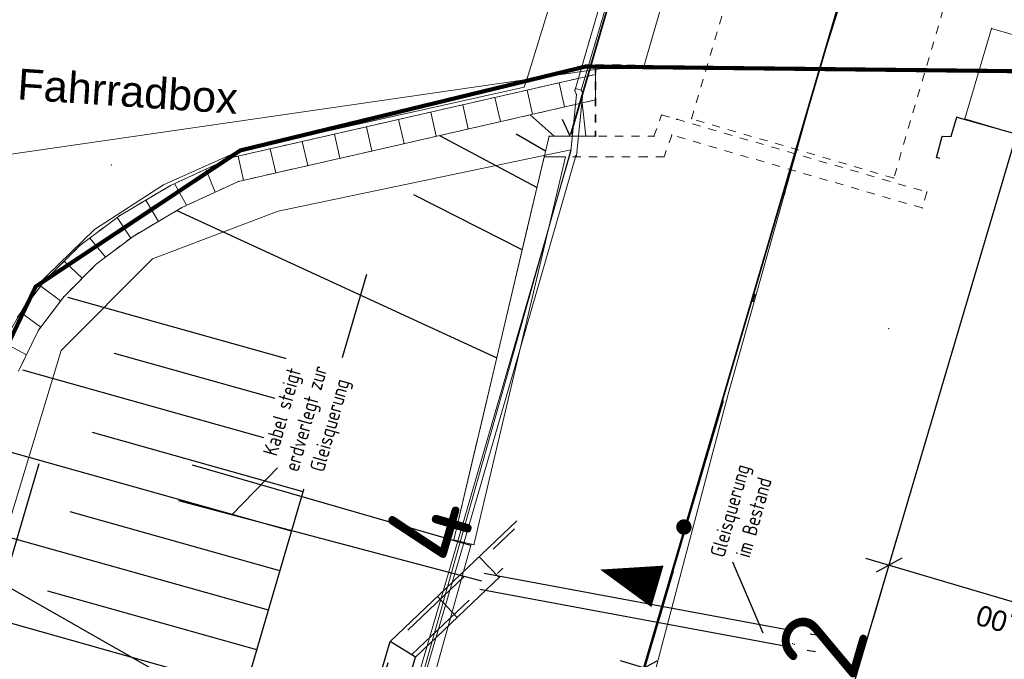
# Model space of a CAD drawing. Header units: millimetres. Extents: x -191 to 81095, y -508122 to 28741.
# Tile 94 of 251: x 5007 to 5019, y 10039 to 10047. Entities that reach past the tile are written whole.
import ezdxf

# ---------------------------------------------------------------- set-up
doc = ezdxf.new("R2010")
doc.units = ezdxf.units.MM
for name, pattern in [('ACAD_ISO10W100', [18, 12, -3, 0, -3]), ('AUSGEZOGEN', [2, 1, 1]), ('DASHED', [19.05, 12.7, -6.35]), ('DOT', [6.35, 0, -6.35]), ('Marx-Verm$0$1', [0]), ('Marx-Verm$0$2', [0.16, 0.06, -0.1]), ('Marx-Verm$0$3', [0.26, 0.11, -0.15]), ('Marx-Verm$0$4', [0.36, 0.16, -0.2]), ('STRICHPUNKT', [1, 0.5, -0.25, 0, -0.25]), ('STRICHPUNKTX2', [50.8, 25.4, -12.7, 0, -12.7]), ('VE22-087 DB - VST Hervest-Dorsten ALK VA2736$0$1', [0]), ('VERDECKT2', [4.7625, 3.175, -1.5875])]:
    doc.linetypes.add(name, pattern=pattern)
doc.layers.get('0').update_dxf_attribs({"color": 251})
for name, color, linetype, lineweight in [('240620_Dorsten Achse$0$EB-62273R-A-ACHSE', 1, 'Continuous', 35), ('240620_Dorsten Achse$0$EB-62273R-TS-TXT-025', 250, 'Continuous', 25), ('Marx-Verm$0$BOESCHUNGEN', 251, 'Marx-Verm$0$1', 25), ('Marx-Verm$0$BStrasse-txt', 251, 'Marx-Verm$0$1', 25), ('Marx-Verm$0$L_B-Bstg', 251, 'Marx-Verm$0$1', 18), ('Marx-Verm$0$L_BBauwerk', 251, 'Marx-Verm$0$1', 18), ('Marx-Verm$0$L_BTopogrf', 251, 'Marx-Verm$0$1', 18), ('Marx-Verm$0$S_B-Bstg', 251, 'Marx-Verm$0$1', 18), ('Marx-Verm$0$S_BBauwerk', 251, 'Marx-Verm$0$1', 18), ('Marx-Verm$0$S_BTopogrf', 251, 'Marx-Verm$0$1', 18), ('TTK-P-Treppe oben', 12, 'Continuous', 25), ('TTK-P-Treppe unten', 12, 'Continuous', 25), ('VE22-087 DB - VST Hervest-Dorsten ALK VA2736$0$AX_Bahnverkehr', 7, 'VE22-087 DB - VST Hervest-Dorsten ALK VA2736$0$1', 18), ('VE22-087 DB - VST Hervest-Dorsten ALK VA2736$0$AX_BauwerkImVerkehrsbereich', 7, 'VE22-087 DB - VST Hervest-Dorsten ALK VA2736$0$1', 18), ('VE22-087 DB - VST Hervest-Dorsten ALK VA2736$0$AX_Flurstueck', 9, 'VE22-087 DB - VST Hervest-Dorsten ALK VA2736$0$1', 18), ('VE22-087 DB - VST Hervest-Dorsten ALK VA2736$0$AX_Gelaendekante', 7, 'VE22-087 DB - VST Hervest-Dorsten ALK VA2736$0$1', 18), ('VE22-087 DB - VST Hervest-Dorsten ALK VA2736$0$AX_Gleis', 7, 'VE22-087 DB - VST Hervest-Dorsten ALK VA2736$0$1', 18), ('VE22-087 DB - VST Hervest-Dorsten ALK VA2736$0$AX_Platz', 7, 'VE22-087 DB - VST Hervest-Dorsten ALK VA2736$0$1', 18), ('VE22-087 DB - VST Hervest-Dorsten ALK VA2736$0$AX_UnlandVegetationsloseFlaeche', 7, 'VE22-087 DB - VST Hervest-Dorsten ALK VA2736$0$1', 18)]:
    doc.layers.add(name, color=color, linetype=linetype, lineweight=lineweight)
doc.layers.add('B.E.P. - KTB Neubau', color=1, linetype='Continuous', true_color=0xff0000)
for name, color, linetype in [('TTK-DB-Grenze', 110, 'AUSGEZOGEN'), ('TTK-P-Abbruch', 40, 'Continuous'), ('TTK-P-Böschung', 140, 'Continuous'), ('TTK-P-Gleis', 162, 'Continuous'), ('TTK-P-Kabelkanal', 162, 'Continuous'), ('TTK-Schnittlinien', 3, 'Continuous'), ('TTK-Schnittlinien 100', 3, 'Continuous'), ('XREF ALK Kataster', 251, 'Continuous'), ('XREF Nachvermessung', 7, 'Continuous'), ('XYYY_44600---_Erdungsanlagen', 10, 'Continuous')]:
    doc.layers.add(name, color=color, linetype=linetype)
doc.styles.add('240620_Dorsten Achse$0$PROVI', font='PROVI.SHX')
doc.styles.add('AKG DIN 6776', font='AKG_DIN67.TTF')
doc.styles.add('iso', font='isocpeur.ttf')
doc.styles.add('ISOCP', font='ISOCP.SHX', dxfattribs={"width": 0.9})
doc.styles.add('Marx-Verm$0$Standard', font='arial.ttf')
doc.dimstyles.new('TTK', dxfattribs={"dimtxt": 2.5, "dimasz": 2.5, "dimexe": 3.5, "dimexo": 0.1, "dimgap": 1, "dimtad": 1, "dimzin": 0, "dimtxsty": 'AKG DIN 6776', "dimblk": 'OBLIQUE', "dimcen": -0.09, "dimdle": 3, "dimclrd": 256, "dimclre": 256, "dimclrt": 256, "dimadec": 3, "dimazin": 0, "dimtfac": 1, "dimtofl": 0, "dimtmove": 0, "dimatfit": 3, "dimldrblk": 'OBLIQUE', "dimfxl": 7, "dimfxlon": 1, "dimtolj": 1, "dimtzin": 0, "dimlwd": -1, "dimlwe": -1, "dimarcsym": 0})

# ---------------------------------------------------------------- blocks, each defined once
blk = doc.blocks.new('VE22-087 DB - VST Hervest-Dorsten ALK VA2736')
at = {"layer": 'VE22-087 DB - VST Hervest-Dorsten ALK VA2736$0$AX_Bahnverkehr', "color": 253, "linetype": 'VE22-087 DB - VST Hervest-Dorsten ALK VA2736$0$1', "lineweight": 13, "ltscale": 0.5, "true_color": 0x999999}
blk.add_polyline3d([(5033.668, 10095.342, 0), (5028.873, 10095.39, 0), (5018.464, 10059.575, 0), (5016.137, 10051.566, 0), (5014.547, 10046.094, 0), (5019.829, 10046.04, 0), (5021.469, 10051.881, 0), (5023.222, 10058.124, 0)], close=True, dxfattribs=at)
blk.add_polyline3d([(5021.592, 10020.383, 0), (5025.631, 10034.472, 0), (5028.921, 10045.946, 0), (5023.592, 10046.001, 0), (5019.829, 10046.04, 0), (5014.547, 10046.094, 0), (5014.054, 10046.099, 0), (5013.134, 10045.965, 0), (5013.103, 10045.869, 0), (5009.653, 10045.1, 0), (5008.721, 10044.683, 0), (5007.881, 10044.141, 0), (5007.167, 10043.447, 0), (5006.648, 10042.553, 0), (5004.886, 10036.705, 0), (5003.021, 10037.315, 0), (5002.505, 10035.892, 0), (5000.937, 10031.57, 0), (4996.682, 10033.201, 0), (4996.006, 10031.812, 0), (5001.64, 10029.619, 0), (5002.092, 10031.19, 0), (5007.085, 10029.551, 0), (5004.942, 10022.352, 0)], dxfattribs=at)
at = {"layer": 'VE22-087 DB - VST Hervest-Dorsten ALK VA2736$0$AX_BauwerkImVerkehrsbereich', "color": 253, "linetype": 'VE22-087 DB - VST Hervest-Dorsten ALK VA2736$0$1', "lineweight": 13, "ltscale": 0.5, "true_color": 0x999999}
blk.add_polyline3d([(5033.668, 10095.342, 0), (5028.873, 10095.39, 0), (5018.464, 10059.575, 0), (5016.137, 10051.566, 0), (5014.547, 10046.094, 0), (5019.829, 10046.04, 0), (5021.469, 10051.881, 0), (5023.222, 10058.124, 0)], close=True, dxfattribs=at)
at = {"layer": 'VE22-087 DB - VST Hervest-Dorsten ALK VA2736$0$AX_Flurstueck', "linetype": 'VE22-087 DB - VST Hervest-Dorsten ALK VA2736$0$1', "lineweight": 13, "ltscale": 0.5}
for points in [[(5045.601, 10053.305, 0), (5047.183, 10057.888, 0), (5059.343, 10093.113, 0), (5059.345, 10095.084, 0), (5043.252, 10095.246, 0), (5038.217, 10095.296, 0), (5033.668, 10095.342, 0), (5028.873, 10095.39, 0), (5027.791, 10095.401, 0), (5027.751, 10093.439, 0), (5016.883, 10058.142, 0), (5015.042, 10052.162, 0), (5013.134, 10045.965, 0), (5014.054, 10046.099, 0), (5014.547, 10046.094, 0), (5019.829, 10046.04, 0), (5023.592, 10046.001, 0), (5028.921, 10045.946, 0), (5042.842, 10045.803, 0), (5042.816, 10045.239, 0)], [(4954.47, 10069.008, 0), (4954.418, 10066.257, 0), (4954.155, 10047.532, 0), (4954.151, 10046.621, 0), (4974.361, 10046.397, 0), (4976.879, 10045.932, 0), (4986.613, 10042.127, 0), (5013.134, 10045.965, 0), (5015.042, 10052.162, 0), (4985.674, 10052.474, 0), (4980.053, 10053.618, 0), (4974.387, 10056.893, 0), (4959.144, 10068.968, 0)], [(5013.134, 10045.965, 0), (4986.613, 10042.127, 0), (5002.505, 10035.892, 0), (5003.021, 10037.315, 0), (5004.886, 10036.705, 0), (5006.648, 10042.553, 0), (5007.167, 10043.447, 0), (5007.881, 10044.141, 0), (5008.721, 10044.683, 0), (5009.653, 10045.1, 0), (5013.103, 10045.869, 0)]]:
    blk.add_polyline3d(points, close=True, dxfattribs=at)
blk.add_polyline3d([(5028.921, 10045.946, 0), (5023.592, 10046.001, 0), (5019.829, 10046.04, 0), (5014.547, 10046.094, 0), (5014.054, 10046.099, 0), (5013.134, 10045.965, 0), (5013.103, 10045.869, 0), (5009.653, 10045.1, 0), (5008.721, 10044.683, 0), (5007.881, 10044.141, 0), (5007.167, 10043.447, 0), (5006.648, 10042.553, 0), (5004.886, 10036.705, 0), (5004.415, 10035.142, 0), (5002.505, 10035.892, 0), (5000.937, 10031.57, 0), (4996.682, 10033.201, 0), (4996.006, 10031.812, 0), (5001.64, 10029.619, 0), (4996.984, 10014.411, 0), (4995.413, 10009.282, 0), (4990.717, 9993.941, 0)], dxfattribs=at)
at = {"layer": 'VE22-087 DB - VST Hervest-Dorsten ALK VA2736$0$AX_Gelaendekante', "color": 18, "linetype": 'VE22-087 DB - VST Hervest-Dorsten ALK VA2736$0$1', "lineweight": 13, "ltscale": 0.5, "true_color": 0x520000}
for points in [[(5013.668, 10045.108, 0), (5010.114, 10044.366, 0), (5008.587, 10043.785, 0), (5007.477, 10042.672, 0), (5005.36, 10035.687, 0)], [(5010.682, 10034.521, 0), (5013.668, 10045.108, 0)]]:
    blk.add_polyline3d(points, dxfattribs=at)
at = {"layer": 'VE22-087 DB - VST Hervest-Dorsten ALK VA2736$0$AX_Gleis', "color": 7, "linetype": 'VE22-087 DB - VST Hervest-Dorsten ALK VA2736$0$1', "lineweight": 13, "ltscale": 0.5}
for points in [[(5016.687, 10046.072, 0), (5019.222, 10054.147, 0), (5029.18, 10088.489, 0), (5031.164, 10095.367, 0)], [(4970.557, 9883.857, 0), (4972.696, 9892.465, 0), (4976.133, 9904.724, 0), (4979.304, 9916.034, 0), (4982.557, 9927.639, 0), (4985.424, 9937.864, 0), (4986.479, 9941.626, 0), (4990.044, 9953.808, 0), (4993.366, 9965.162, 0), (4996.719, 9976.621, 0), (4999.941, 9988.048, 0), (5003.15, 9999.722, 0), (5006.571, 10010.936, 0), (5009.913, 10022.009, 0), (5013.196, 10033.082, 0), (5015.581, 10042.143, 0), (5016.687, 10046.072, 0)]]:
    blk.add_polyline3d(points, dxfattribs=at)
at = {"layer": 'VE22-087 DB - VST Hervest-Dorsten ALK VA2736$0$AX_Platz', "color": 254, "linetype": 'VE22-087 DB - VST Hervest-Dorsten ALK VA2736$0$1', "lineweight": 13, "ltscale": 0.5, "true_color": 0xd9ffd9}
blk.add_polyline3d([(4954.155, 10047.532, 0), (4954.151, 10046.621, 0), (4954.141, 10044.531, 0), (4957.887, 10044.466, 0), (4977.823, 10044.134, 0), (4980.487, 10041.232, 0), (4985.251, 10035.998, 0), (4996.006, 10031.812, 0), (4996.682, 10033.201, 0), (5000.937, 10031.57, 0), (5002.505, 10035.892, 0), (5003.021, 10037.315, 0), (5004.886, 10036.705, 0), (5006.648, 10042.553, 0), (5007.167, 10043.447, 0), (5007.881, 10044.141, 0), (5008.721, 10044.683, 0), (5009.653, 10045.1, 0), (5013.103, 10045.869, 0), (5013.134, 10045.965, 0), (5015.042, 10052.162, 0)], dxfattribs=at)
at = {"layer": 'VE22-087 DB - VST Hervest-Dorsten ALK VA2736$0$AX_UnlandVegetationsloseFlaeche', "color": 253, "linetype": 'VE22-087 DB - VST Hervest-Dorsten ALK VA2736$0$1', "lineweight": 13, "ltscale": 0.5, "true_color": 0x999999}
blk.add_polyline3d([(5027.791, 10095.401, 0), (5027.751, 10093.439, 0), (5016.883, 10058.142, 0), (5015.042, 10052.162, 0), (5013.134, 10045.965, 0), (5014.054, 10046.099, 0), (5014.547, 10046.094, 0), (5019.829, 10046.04, 0), (5023.592, 10046.001, 0), (5028.921, 10045.946, 0), (5042.842, 10045.803, 0), (5042.816, 10045.239, 0), (5049.9, 10042.628, 0), (5053.238, 10042.933, 0), (5078.692, 10094.733, 0), (5074.593, 10094.805, 0), (5059.483, 10095.082, 0), (5059.345, 10095.084, 0), (5043.252, 10095.246, 0), (5038.217, 10095.296, 0), (5033.668, 10095.342, 0), (5028.873, 10095.39, 0)], close=True, dxfattribs=at)
blk = doc.blocks.new('_OBLIQUE')
at = {"color": 0, "linetype": 'ByBlock'}
blk.add_line((-0.5, -0.5), (0.5, 0.5), dxfattribs=at)
blk = doc.blocks.new('*D1291')
at = {"layer": 'DEFPOINTS', "color": 0}
for p in [(5020.413, 10039.211), (5016.611, 10036.938), (5019.49, 10036.093)]:
    blk.add_point(p, dxfattribs=at)
at = {"layer": 'TTK-P-Treppe unten'}
for p, q in [((5017.337, 10039.391), (5017.635, 10040.398)), ((5017.248, 10040.148), (5020.7, 10039.126)), ((5020.214, 10038.54), (5020.512, 10039.547))]:
    blk.add_line(p, q, dxfattribs=at)
at = {"layer": 'TTK-P-Treppe unten', "xscale": 0.25, "yscale": 0.25, "zscale": 0.25}
for p, rotation in [((5017.535, 10040.063), 163.5187373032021), ((5020.413, 10039.211), 343.5187373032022)]:
    blk.add_blockref('_OBLIQUE', p, dxfattribs=dict(at, rotation=rotation))
at = {"layer": 'TTK-P-Treppe unten', "insert": (5018.924, 10039.398), "char_height": 0.25, "attachment_point": 5, "rotation": 163.5187, "style": 'AKG DIN 6776'}
blk.add_mtext('\\A1;3,00', dxfattribs=at)
blk = doc.blocks.new('*D1281')
at = {"layer": 'DEFPOINTS', "color": 0}
for p in [(5014.559, 10038.815), (5014.212, 10037.641), (5016.611, 10036.937)]:
    blk.add_point(p, dxfattribs=at)
at = {"layer": 'TTK-P-Treppe oben'}
for p, q in [((5014.361, 10038.144), (5014.659, 10039.151)), ((5017.244, 10038.021), (5014.272, 10038.9)), ((5016.758, 10037.435), (5017.056, 10038.441))]:
    blk.add_line(p, q, dxfattribs=at)
at = {"layer": 'TTK-P-Treppe oben', "xscale": 0.25, "yscale": 0.25, "zscale": 0.25}
for p, rotation in [((5014.559, 10038.815), 163.5187373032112), ((5016.956, 10038.106), 343.5187373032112)]:
    blk.add_blockref('_OBLIQUE', p, dxfattribs=dict(at, rotation=rotation))
at = {"layer": 'TTK-P-Treppe oben', "insert": (5015.689, 10038.227), "char_height": 0.25, "attachment_point": 5, "rotation": 163.5187, "style": 'AKG DIN 6776'}
blk.add_mtext('\\A1;2,50', dxfattribs=at)
blk = doc.blocks.new('Marx-Verm$0$99')
at = {"color": 0}
blk.add_point((0, 0), dxfattribs=at)
blk = doc.blocks.new('Marx-Verm')
at = {"layer": 'Marx-Verm$0$BOESCHUNGEN', "ltscale": 0.2}
for p, q in [((2567437.2, 5726900.469, 34.675), (2567437.496, 5726900.212, 35.004)), ((2567437.691, 5726900.215, 35.004), (2567437.593, 5726900.415, 34.807)), ((2567436.104, 5726900.204, 34.675), (2567437.296, 5726899.587, 35.62)), ((2567437.394, 5726900.028, 35.185), (2567437.032, 5726900.233, 34.879)), ((2567437.126, 5726898.826, 36.11), (2567435.801, 5726899.48, 35.21)), ((2567432.925, 5726899.252, 33.794), (2567436.834, 5726897.511, 36.087)), ((2567436.546, 5726895.229, 36.291), (2567433.152, 5726896.161, 34.073)), ((2567430.38, 5726894.958, 32.595), (2567435.693, 5726892.027, 36.203))]:
    blk.add_line(p, q, dxfattribs=at)
at = {"layer": 'Marx-Verm$0$L_B-Bstg', "linetype": 'Marx-Verm$0$1', "ltscale": 0.2}
for p, q in [((2567437.978, 5726901.348, 37.588), (2567438.538, 5726903.351, 37.588)), ((2567437.818, 5726900.775, 37.588), (2567437.978, 5726901.348, 37.588)), ((2567437.738, 5726900.768, 37.588), (2567437.746, 5726900.796, 37.588)), ((2567437.76, 5726900.724, 37.589), (2567437.738, 5726900.768, 37.588)), ((2567437.836, 5726900.739, 37.589), (2567437.818, 5726900.775, 37.588)), ((2567437.699, 5726900.029, 37.586), (2567437.76, 5726900.724, 37.589)), ((2567437.769, 5726899.977, 37.589), (2567437.836, 5726900.739, 37.589)), ((2567437.058, 5726897.7, 37.589), (2567437.699, 5726900.029, 37.586)), ((2567437.13, 5726897.68, 37.589), (2567437.762, 5726899.978, 37.582)), ((2567437.762, 5726899.978, 37.582), (2567437.769, 5726899.977, 37.589)), ((2567432.12, 5726899.794, 30.936), (2567432.12, 5726899.794, 32.08)), ((2567436.431, 5726895.431, 37.589), (2567437.058, 5726897.7, 37.589)), ((2567436.503, 5726895.411, 37.589), (2567437.13, 5726897.68, 37.589)), ((2567435.793, 5726893.139, 37.584), (2567436.431, 5726895.431, 37.589)), ((2567435.865, 5726893.119, 37.584), (2567436.503, 5726895.411, 37.589))]:
    blk.add_line(p, q, dxfattribs=at)
at = {"layer": 'Marx-Verm$0$L_B-Bstg', "lineweight": 25, "ltscale": 0.2}
for p, q in [((2567442.32, 5726900.277, 37.297), (2567442.386, 5726900.508, 37.293)), ((2567442.386, 5726900.508, 37.293), (2567443.093, 5726900.316, 37.293)), ((2567442.21, 5726900.272, 37.297), (2567442.32, 5726900.277, 37.297)), ((2567442.144, 5726900.014, 37.306), (2567442.21, 5726900.272, 37.297)), ((2567442.178, 5726900.005, 37.306), (2567442.144, 5726900.014, 37.306))]:
    blk.add_line(p, q, dxfattribs=at)
at = {"layer": 'Marx-Verm$0$L_B-Bstg', "ltscale": 0.2}
for p, q in [((2567437.434, 5726900.211, 35.004), (2567437.184, 5726899.086, 36.114)), ((2567438, 5726900.219, 35.004), (2567437.434, 5726900.211, 35.004)), ((2567437.434, 5726900.211, 36.575), (2567437.434, 5726900.211, 35.004)), ((2567438, 5726900.219, 35.235), (2567438, 5726900.219, 35.004)), ((2567436.341, 5726895.292, 36.315), (2567437.379, 5726899.961, 36.315)), ((2567437.635, 5726899.963, 36.315), (2567436.585, 5726895.238, 36.315)), ((2567437.379, 5726899.961, 36.315), (2567437.635, 5726899.963, 36.315)), ((2567437.379, 5726899.961, 36.575), (2567437.379, 5726899.961, 36.315)), ((2567437.184, 5726899.086, 36.114), (2567436.643, 5726896.651, 36.071)), ((2567436.643, 5726896.651, 36.071), (2567436.606, 5726896.486, 36.173)), ((2567436.606, 5726896.486, 36.173), (2567436.341, 5726895.292, 36.207)), ((2567436.585, 5726895.238, 36.315), (2567436.341, 5726895.292, 36.315)), ((2567436.341, 5726895.292, 36.207), (2567436.341, 5726895.292, 36.315))]:
    blk.add_line(p, q, dxfattribs=at)
at = {"layer": 'Marx-Verm$0$L_BBauwerk', "lineweight": 35, "ltscale": 0.2}
blk.add_line((2567437.697, 5726900.241, 36.59), (2567440.527, 5726910.387, 36.59), dxfattribs=at)
at = {"layer": 'Marx-Verm$0$L_BBauwerk', "linetype": 'Marx-Verm$0$3', "ltscale": 0.2}
for p, q in [((2567439.163, 5726900.446, 35.61), (2567441.937, 5726910.355, 35.61)), ((2567444.565, 5726910.282, 35.62), (2567441.628, 5726899.758, 35.62)), ((2567441.628, 5726899.758, 35.62), (2567439.163, 5726900.446, 35.61))]:
    blk.add_line(p, q, dxfattribs=at)
at = {"layer": 'Marx-Verm$0$L_BBauwerk', "linetype": 'Marx-Verm$0$1', "ltscale": 0.2}
for p, q in [((2567437.906, 5726901.368, 37.588), (2567438.466, 5726903.371, 37.588)), ((2567437.746, 5726900.796, 37.588), (2567437.906, 5726901.368, 37.588)), ((2567437.818, 5726900.775, 37.588), (2567437.746, 5726900.796, 37.588))]:
    blk.add_line(p, q, dxfattribs=at)
at = {"layer": 'Marx-Verm$0$L_BBauwerk', "ltscale": 0.2}
for p, q in [((2567442.481, 5726900.487, 37.279), (2567442.793, 5726901.591, 36.61)), ((2567442.793, 5726901.591, 36.61), (2567443.371, 5726901.427, 36.61)), ((2567437.988, 5726901.084, 30.896), (2567437.988, 5726901.084, 35.235)), ((2567443.058, 5726900.324, 37.279), (2567442.481, 5726900.487, 37.279))]:
    blk.add_line(p, q, dxfattribs=at)
at = {"layer": 'Marx-Verm$0$L_BBauwerk', "linetype": 'Marx-Verm$0$2', "ltscale": 0.2}
for p, q in [((2567437.99, 5726900.969, 30.895), (2567437.988, 5726901.084, 30.896)), ((2567437.988, 5726901.084, 30.896), (2567440.068, 5726901.083, 30.913)), ((2567440.068, 5726901.083, 30.913), (2567443.685, 5726901.087, 30.769))]:
    blk.add_line(p, q, dxfattribs=at)
at = {"layer": 'Marx-Verm$0$L_BBauwerk', "linetype": 'Marx-Verm$0$4', "lineweight": 35, "ltscale": 0.2}
for p, q in [((2567438.288, 5726901.084, 35.235), (2567437.988, 5726901.084, 35.235)), ((2567437.988, 5726901.084, 35.235), (2567438, 5726900.219, 35.235)), ((2567440.068, 5726901.081, 35.235), (2567438.288, 5726901.084, 35.235)), ((2567442.965, 5726901.082, 35.235), (2567440.068, 5726901.081, 35.235)), ((2567438, 5726900.219, 35.235), (2567438, 5726900.219, 36.5))]:
    blk.add_line(p, q, dxfattribs=at)
at = {"layer": 'Marx-Verm$0$L_BBauwerk', "linetype": 'Marx-Verm$0$4', "ltscale": 0.2}
for p, q in [((2567438.708, 5726900.228, 36.425), (2567438.797, 5726900.488, 36.425)), ((2567438.797, 5726900.488, 36.425), (2567438.982, 5726900.437, 36.425)), ((2567438.982, 5726900.437, 36.425), (2567442.032, 5726899.592, 36.425)), ((2567437.379, 5726899.961, 36.575), (2567437.434, 5726900.211, 36.575)), ((2567437.434, 5726900.211, 36.575), (2567438.708, 5726900.228, 36.575)), ((2567438.708, 5726900.228, 36.575), (2567438.708, 5726900.228, 36.425)), ((2567438.925, 5726900.245, 36.425), (2567438.835, 5726899.98, 36.425)), ((2567441.978, 5726899.399, 36.425), (2567438.925, 5726900.245, 36.425)), ((2567438.622, 5726899.977, 36.575), (2567437.379, 5726899.961, 36.575)), ((2567438.835, 5726899.98, 36.425), (2567438.622, 5726899.977, 36.425)), ((2567438.622, 5726899.977, 36.425), (2567438.622, 5726899.977, 36.575)), ((2567442.032, 5726899.592, 36.425), (2567441.978, 5726899.399, 36.425))]:
    blk.add_line(p, q, dxfattribs=at)
at = {"layer": 'Marx-Verm$0$L_BTopogrf', "linetype": 'Marx-Verm$0$1', "ltscale": 0.2}
for p, q in [((2567437.99, 5726900.969, 30.895), (2567433.568, 5726899.899, 30.908)), ((2567437.99, 5726900.969, 30.895), (2567437.99, 5726900.969, 34.675)), ((2567433.568, 5726899.899, 30.908), (2567432.842, 5726899.553, 30.88)), ((2567432.842, 5726899.553, 30.88), (2567432.226, 5726899.178, 30.968)), ((2567432.226, 5726899.178, 30.968), (2567431.752, 5726898.81, 30.974)), ((2567431.752, 5726898.81, 30.974), (2567431.333, 5726898.38, 30.994)), ((2567431.333, 5726898.38, 30.994), (2567431.002, 5726897.928, 31.022))]:
    blk.add_line(p, q, dxfattribs=at)
at = {"layer": 'Marx-Verm$0$L_BTopogrf', "linetype": 'Marx-Verm$0$2', "ltscale": 0.2}
for p, q in [((2567437.99, 5726900.969, 34.675), (2567435.209, 5726900.296, 34.675)), ((2567437.994, 5726900.661, 34.675), (2567435.28, 5726900.004, 34.675)), ((2567435.209, 5726900.296, 34.675), (2567434.233, 5726900.06, 34.498)), ((2567434.233, 5726900.06, 34.498), (2567433.568, 5726899.899, 34.209)), ((2567435.28, 5726900.004, 34.675), (2567434.304, 5726899.768, 34.498)), ((2567433.568, 5726899.899, 34.209), (2567432.842, 5726899.553, 33.833)), ((2567434.304, 5726899.768, 34.498), (2567433.669, 5726899.615, 34.208)), ((2567433.669, 5726899.615, 34.208), (2567432.984, 5726899.288, 33.826)), ((2567432.842, 5726899.553, 33.833), (2567432.226, 5726899.178, 33.516)), ((2567432.984, 5726899.288, 33.826), (2567432.396, 5726898.93, 33.508)), ((2567432.226, 5726899.178, 33.516), (2567431.752, 5726898.81, 33.233)), ((2567432.396, 5726898.93, 33.508), (2567431.952, 5726898.586, 33.224)), ((2567431.752, 5726898.81, 33.233), (2567431.333, 5726898.38, 32.955)), ((2567431.952, 5726898.586, 33.224), (2567431.563, 5726898.186, 32.955)), ((2567431.333, 5726898.38, 32.955), (2567431.002, 5726897.928, 32.739)), ((2567431.563, 5726898.186, 32.955), (2567431.261, 5726897.774, 32.741)), ((2567431.261, 5726897.774, 32.741), (2567431.025, 5726897.274, 32.594))]:
    blk.add_line(p, q, dxfattribs=at)
at = {"layer": 'Marx-Verm$0$L_BTopogrf', "ltscale": 0.2}
for p, q in [((2567437.99, 5726900.969, 35.235), (2567437.99, 5726900.969, 34.675)), ((2567437.99, 5726900.969, 34.675), (2567437.994, 5726900.661, 34.675)), ((2567437.229, 5726900.476, 34.675), (2567437.159, 5726900.768, 34.675)), ((2567437.548, 5726900.862, 34.675), (2567437.618, 5726900.57, 34.675)), ((2567435.28, 5726900.004, 34.675), (2567437.994, 5726900.661, 34.675)), ((2567436.77, 5726900.674, 34.675), (2567436.841, 5726900.382, 34.675)), ((2567436.452, 5726900.288, 34.675), (2567436.381, 5726900.58, 34.675)), ((2567437.829, 5726900.621, 34.675), (2567437.882, 5726900.217, 35.004)), ((2567435.992, 5726900.485, 34.675), (2567436.063, 5726900.194, 34.675)), ((2567435.215, 5726900.297, 34.675), (2567435.285, 5726900.006, 34.675)), ((2567435.674, 5726900.1, 34.675), (2567435.604, 5726900.391, 34.675)), ((2567434.896, 5726899.912, 34.606), (2567434.826, 5726900.203, 34.606)), ((2567437.184, 5726899.086, 36.114), (2567437.434, 5726900.211, 35.004)), ((2567437.434, 5726900.211, 35.004), (2567438, 5726900.219, 35.004)), ((2567434.437, 5726900.109, 34.535), (2567434.508, 5726899.818, 34.535)), ((2567433.66, 5726899.921, 34.249), (2567433.73, 5726899.629, 34.236)), ((2567434.119, 5726899.724, 34.414), (2567434.048, 5726900.015, 34.418)), ((2567434.304, 5726899.768, 34.498), (2567435.28, 5726900.004, 34.675)), ((2567433.388, 5726899.481, 34.051), (2567433.268, 5726899.756, 34.053)), ((2567433.669, 5726899.615, 34.208), (2567434.304, 5726899.768, 34.498)), ((2567432.893, 5726899.577, 33.859), (2567433.042, 5726899.316, 33.858)), ((2567432.984, 5726899.288, 33.826), (2567433.669, 5726899.615, 34.208)), ((2567432.701, 5726899.116, 33.672), (2567432.545, 5726899.372, 33.68)), ((2567432.396, 5726898.93, 33.508), (2567432.984, 5726899.288, 33.826)), ((2567432.198, 5726899.156, 33.5), (2567432.368, 5726898.908, 33.49)), ((2567436.643, 5726896.651, 36.071), (2567437.184, 5726899.086, 36.114)), ((2567432.065, 5726898.673, 33.296), (2567431.87, 5726898.901, 33.304)), ((2567431.952, 5726898.586, 33.224), (2567432.396, 5726898.93, 33.508)), ((2567431.564, 5726898.617, 33.109), (2567431.785, 5726898.414, 33.109)), ((2567431.563, 5726898.186, 32.955), (2567431.952, 5726898.586, 33.224)), ((2567431.524, 5726898.134, 32.928), (2567431.282, 5726898.311, 32.922)), ((2567431.261, 5726897.774, 32.741), (2567431.563, 5726898.186, 32.955)), ((2567431.046, 5726897.988, 32.768), (2567431.288, 5726897.811, 32.76)), ((2567431.025, 5726897.274, 32.594), (2567431.261, 5726897.774, 32.741)), ((2567431.12, 5726897.476, 32.653), (2567430.853, 5726897.612, 32.656)), ((2567436.606, 5726896.486, 36.173), (2567436.643, 5726896.651, 36.071)), ((2567436.341, 5726895.292, 36.207), (2567436.606, 5726896.486, 36.173)), ((2567436.551, 5726895.245, 36.291), (2567436.341, 5726895.292, 36.207)), ((2567436.191, 5726893.893, 36.308), (2567436.551, 5726895.245, 36.291)), ((2567435.595, 5726891.656, 36.182), (2567436.191, 5726893.893, 36.308))]:
    blk.add_line(p, q, dxfattribs=at)
at = {"layer": 'Marx-Verm$0$S_B-Bstg'}
for p, xscale, yscale, zscale, rotation in [((2567437.738, 5726900.768, 37.588), 0.1999999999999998, 0.1999999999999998, 0.1999999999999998, 0.7647513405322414), ((2567437.76, 5726900.724, 37.589), 0.2, 0.2, 0.2, 0.7647513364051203), ((2567437.836, 5726900.739, 37.589), 0.2000000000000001, 0.2000000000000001, 0.2000000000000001, 0.7647513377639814), ((2567437.434, 5726900.211, 35.004), 0.2, 0.2, 0.2, 0.7647512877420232), ((2567438, 5726900.219, 35.004), 0.2000000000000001, 0.2000000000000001, 0.2000000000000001, 0.7647512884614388), ((2567437.379, 5726899.961, 36.315), 0.2, 0.2, 0.2, 0.764751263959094), ((2567437.635, 5726899.963, 36.315), 0.2, 0.2, 0.2, 0.7647512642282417), ((2567437.699, 5726900.029, 37.586), 0.1999999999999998, 0.1999999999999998, 0.1999999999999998, 0.764751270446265), ((2567437.762, 5726899.978, 37.582), 0.1999999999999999, 0.1999999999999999, 0.1999999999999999, 0.7647512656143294), ((2567437.769, 5726899.977, 37.589), 0.2, 0.2, 0.2, 0.7647512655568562), ((2567432.12, 5726899.794, 30.936), 0.2000000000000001, 0.2000000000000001, 0.2000000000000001, 0.7647512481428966), ((2567432.12, 5726899.794, 32.08), 0.2000000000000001, 0.2000000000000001, 0.2000000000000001, 0.7647512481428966), ((2567437.058, 5726897.7, 37.589), 0.2000000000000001, 0.2000000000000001, 0.2000000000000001, 0.7647510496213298), ((2567437.13, 5726897.68, 37.589), 0.2, 0.2, 0.2, 0.764751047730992), ((2567436.431, 5726895.431, 37.589), 0.2, 0.2, 0.2, 0.7647508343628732), ((2567436.503, 5726895.411, 37.589), 0.2, 0.2, 0.2, 0.7647508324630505), ((2567436.341, 5726895.292, 36.315), 0.2000000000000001, 0.2000000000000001, 0.2000000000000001, 0.7647508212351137), ((2567436.585, 5726895.238, 36.315), 0.2, 0.2, 0.2, 0.7647508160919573)]:
    blk.add_blockref('Marx-Verm$0$99', p, dxfattribs=dict(at, xscale=xscale, yscale=yscale, zscale=zscale, rotation=rotation))
at = {"layer": 'Marx-Verm$0$S_B-Bstg', "lineweight": 25, "xscale": 0.2, "yscale": 0.2, "zscale": 0.2}
for p, rotation in [((2567442.386, 5726900.508, 37.293), 0.7647513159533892), ((2567442.32, 5726900.277, 37.297), 0.7647512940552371), ((2567442.21, 5726900.272, 37.297), 0.7647512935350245), ((2567442.144, 5726900.014, 37.306), 0.7647512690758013), ((2567442.178, 5726900.005, 37.306), 0.7647512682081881), ((2567441.59, 5726897.927, 37.254), 0.7647510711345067), ((2567440.471, 5726894.084, 36.9), 0.7647507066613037), ((2567440.495, 5726894.077, 36.901), 0.7647507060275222)]:
    blk.add_blockref('Marx-Verm$0$99', p, dxfattribs=dict(at, rotation=rotation))
at = {"layer": 'Marx-Verm$0$S_BBauwerk'}
for p, xscale, yscale, zscale, rotation in [((2567442.793, 5726901.591, 36.61), 0.2, 0.2, 0.2, 0.7647514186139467), ((2567437.906, 5726901.368, 37.588), 0.2, 0.2, 0.2, 0.7647513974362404), ((2567437.978, 5726901.348, 37.588), 0.2, 0.2, 0.2, 0.7647513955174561), ((2567437.988, 5726901.084, 30.896), 0.2, 0.2, 0.2, 0.764751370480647), ((2567440.068, 5726901.083, 30.913), 0.2000000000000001, 0.2000000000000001, 0.2000000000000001, 0.7647513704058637), ((2567437.746, 5726900.796, 37.588), 0.2, 0.2, 0.2, 0.7647513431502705), ((2567437.818, 5726900.775, 37.588), 0.2, 0.2, 0.2, 0.7647513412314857), ((2567438.797, 5726900.488, 36.425), 0.2, 0.2, 0.2, 0.764751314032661), ((2567438.982, 5726900.437, 36.425), 0.2, 0.2, 0.2, 0.7647513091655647), ((2567438.99, 5726900.435, 36.425), 0.2, 0.2, 0.2, 0.7647513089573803), ((2567439.163, 5726900.446, 35.61), 0.2, 0.2, 0.2, 0.7647513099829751), ((2567442.481, 5726900.487, 37.279), 0.2, 0.2, 0.2, 0.7647513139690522), ((2567437.434, 5726900.211, 36.575), 0.2, 0.2, 0.2, 0.7647512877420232), ((2567438.708, 5726900.228, 36.575), 0.2, 0.2, 0.2, 0.7647512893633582), ((2567438.708, 5726900.228, 36.425), 0.2, 0.2, 0.2, 0.7647512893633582), ((2567438.925, 5726900.245, 36.425), 0.2, 0.2, 0.2, 0.764751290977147), ((2567437.379, 5726899.961, 36.575), 0.2, 0.2, 0.2, 0.764751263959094), ((2567438.622, 5726899.977, 36.425), 0.1999999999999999, 0.1999999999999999, 0.1999999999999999, 0.7647512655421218), ((2567438.622, 5726899.977, 36.575), 0.1999999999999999, 0.1999999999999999, 0.1999999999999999, 0.7647512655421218), ((2567438.835, 5726899.98, 36.425), 0.2, 0.2, 0.2, 0.7647512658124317), ((2567441.628, 5726899.758, 35.62), 0.2, 0.2, 0.2, 0.7647512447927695), ((2567442.032, 5726899.592, 36.425), 0.1999999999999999, 0.1999999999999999, 0.1999999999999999, 0.764751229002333), ((2567441.978, 5726899.399, 36.425), 0.2, 0.2, 0.2, 0.764751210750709)]:
    blk.add_blockref('Marx-Verm$0$99', p, dxfattribs=dict(at, xscale=xscale, yscale=yscale, zscale=zscale, rotation=rotation))
at = {"layer": 'Marx-Verm$0$S_BBauwerk', "lineweight": 35}
for p, xscale, yscale, zscale, rotation in [((2567437.988, 5726901.084, 35.235), 0.2, 0.2, 0.2, 0.764751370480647), ((2567438.288, 5726901.084, 35.235), 0.2000000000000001, 0.2000000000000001, 0.2000000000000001, 0.7647513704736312), ((2567440.068, 5726901.081, 35.235), 0.2, 0.2, 0.2, 0.7647513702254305), ((2567437.99, 5726900.969, 35.235), 0.2, 0.2, 0.2, 0.7647513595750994), ((2567437.697, 5726900.241, 36.59), 0.2, 0.2, 0.2, 0.7647512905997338), ((2567438, 5726900.219, 35.235), 0.2000000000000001, 0.2000000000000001, 0.2000000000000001, 0.7647512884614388), ((2567438, 5726900.219, 36.5), 0.2000000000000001, 0.2000000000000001, 0.2000000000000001, 0.7647512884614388)]:
    blk.add_blockref('Marx-Verm$0$99', p, dxfattribs=dict(at, xscale=xscale, yscale=yscale, zscale=zscale, rotation=rotation))
at = {"layer": 'Marx-Verm$0$S_BTopogrf'}
for p, xscale, yscale, zscale, rotation in [((2567437.99, 5726900.969, 30.895), 0.2, 0.2, 0.2, 0.7647513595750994), ((2567437.99, 5726900.969, 34.675), 0.2, 0.2, 0.2, 0.7647513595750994), ((2567437.994, 5726900.661, 34.675), 0.2, 0.2, 0.2, 0.7647513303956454), ((2567435.209, 5726900.296, 34.675), 0.1999999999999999, 0.1999999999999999, 0.1999999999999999, 0.7647512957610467), ((2567434.233, 5726900.06, 34.498), 0.2, 0.2, 0.2, 0.7647512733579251), ((2567435.28, 5726900.004, 34.675), 0.2, 0.2, 0.2, 0.7647512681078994), ((2567433.568, 5726899.899, 30.908), 0.2000000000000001, 0.2000000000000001, 0.2000000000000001, 0.7647512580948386), ((2567433.568, 5726899.899, 34.209), 0.2000000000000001, 0.2000000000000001, 0.2000000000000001, 0.7647512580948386), ((2567434.304, 5726899.768, 34.498), 0.2, 0.2, 0.2, 0.764751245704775), ((2567433.669, 5726899.615, 34.208), 0.2, 0.2, 0.2, 0.7647512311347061), ((2567432.842, 5726899.553, 30.88), 0.2, 0.2, 0.2, 0.7647512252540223), ((2567432.842, 5726899.553, 33.833), 0.2, 0.2, 0.2, 0.7647512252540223), ((2567432.984, 5726899.288, 33.826), 0.2, 0.2, 0.2, 0.7647512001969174), ((2567432.226, 5726899.178, 30.968), 0.2, 0.2, 0.2, 0.7647511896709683), ((2567432.226, 5726899.178, 33.516), 0.2, 0.2, 0.2, 0.7647511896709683), ((2567437.184, 5726899.086, 36.114), 0.2, 0.2, 0.2, 0.7647511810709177), ((2567432.396, 5726898.93, 33.508), 0.2, 0.2, 0.2, 0.7647511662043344), ((2567431.752, 5726898.81, 30.974), 0.2, 0.2, 0.2, 0.7647511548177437), ((2567431.752, 5726898.81, 33.233), 0.2, 0.2, 0.2, 0.7647511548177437), ((2567431.952, 5726898.586, 33.224), 0.2, 0.2, 0.2, 0.7647511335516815), ((2567431.333, 5726898.38, 30.994), 0.2, 0.2, 0.2, 0.7647511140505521), ((2567431.333, 5726898.38, 32.955), 0.2, 0.2, 0.2, 0.7647511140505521), ((2567431.563, 5726898.186, 32.955), 0.2000000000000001, 0.2000000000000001, 0.2000000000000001, 0.7647510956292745), ((2567431.261, 5726897.774, 32.741), 0.2, 0.2, 0.2, 0.7647510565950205), ((2567436.643, 5726896.651, 36.071), 0.2, 0.2, 0.2, 0.7647509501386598), ((2567436.606, 5726896.486, 36.173), 0.2000000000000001, 0.2000000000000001, 0.2000000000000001, 0.7647509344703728), ((2567436.341, 5726895.292, 36.207), 0.2000000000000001, 0.2000000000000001, 0.2000000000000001, 0.7647508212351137), ((2567436.551, 5726895.245, 36.291), 0.2, 0.2, 0.2, 0.764750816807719), ((2567436.191, 5726893.893, 36.308), 0.2, 0.2, 0.2, 0.7647506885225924)]:
    blk.add_blockref('Marx-Verm$0$99', p, dxfattribs=dict(at, xscale=xscale, yscale=yscale, zscale=zscale, rotation=rotation))
at = {"layer": 'Marx-Verm$0$BStrasse-txt', "insert": (2567430.981, 5726900.952, 30.87), "char_height": 0.375, "attachment_point": 1, "rotation": 356.9157, "style": 'Marx-Verm$0$Standard'}
blk.add_mtext('Fahrradbox', dxfattribs=at)

msp = doc.modelspace()

# ---------------------------------------------------------------- block references
at = {"layer": 'XREF ALK Kataster', "color": 251}
msp.add_blockref('VE22-087 DB - VST Hervest-Dorsten ALK VA2736', (0, 0), dxfattribs=at)

# ---------------------------------------------------------------- next in the draw order: linework, layer by layer
at = {"layer": '240620_Dorsten Achse$0$EB-62273R-A-ACHSE', "color": 251}
msp.add_line((4987.418, 9946.317), (5036.971, 10115.218), dxfattribs=at)
at = {"layer": 'B.E.P. - KTB Neubau', "color": 6, "linetype": 'DASHED', "ltscale": 0.3}
for points in [[(5012.615, 10039.965), (5016.579, 10039.23)], [(5012.566, 10039.771), (5016.542, 10039.033)]]:
    msp.add_lwpolyline(points, dxfattribs=at)
at = {"layer": 'B.E.P. - KTB Neubau', "color": 6, "linetype": 'DOT', "ltscale": 0.15}
for points in [[(5016.579, 10039.23), (5017.112, 10039.131)], [(5016.542, 10039.033), (5017.076, 10038.934)]]:
    msp.add_lwpolyline(points, dxfattribs=at)
at = {"layer": 'TTK-DB-Grenze', "color": 251, "const_width": 0.05}
msp.add_lwpolyline([(5042.846, 10045.804), (5013.851, 10046.122), (5009.654, 10045.102), (5007.169, 10043.449), (5006.72, 10042.514), (5004.604, 10036.158), (5002.764, 10036.604), (5000.938, 10031.571), (4996.739, 10033.18), (4996.007, 10031.813), (5001.641, 10029.62), (4990.718, 9993.94), (4984.092, 9990.71), (4981.017, 9989.392), (4978.885, 9987.471), (4976.72, 9984.592), (4969.959, 9970.942), (4968.003, 9943.264), (4963.962, 9931.127), (4950.021, 9850.135), (4938.687, 9799.641, 0.535789), (4943.835, 9790.959), (4974.558, 9795.909)], format="xyb", dxfattribs=at)
at = {"layer": 'TTK-P-Abbruch', "color": 251}
msp.add_line((5016.611, 10036.938), (5019.07, 10045.251), dxfattribs=at)
at = {"layer": 'TTK-P-Böschung', "color": 251}
for p, q in [((5009.36, 10037.353), (5011.193, 10043.598)), ((5010.84, 10042.395), (5007.557, 10043.317)), ((5010.699, 10041.915), (5008.127, 10042.637)), ((5010.558, 10041.436), (5007.012, 10042.431)), ((5010.417, 10040.956), (5007.857, 10041.674)), ((5010.276, 10040.476), (5006.726, 10041.473)), ((5010.136, 10039.996), (5007.587, 10040.712)), ((5009.995, 10039.516), (5006.445, 10040.513)), ((5009.854, 10039.037), (5007.316, 10039.749)), ((5009.706, 10038.559), (5006.164, 10039.553))]:
    msp.add_line(p, q, dxfattribs=at)
at = {"layer": 'TTK-P-Gleis', "color": 251, "linetype": 'STRICHPUNKT', "ltscale": 5, "transparency": 33554687, "flags": 128}
msp.add_lwpolyline([(4956.424, 9828.329), (4959.144, 9839.665, -0.000112), (4962.433, 9853.363, -0.000658), (4964.528, 9862.026, -0.000609), (4965.951, 9867.848, -0.000787), (4967.273, 9873.194, -0.00093), (4968.693, 9878.848, -0.001012), (4970.095, 9884.342, -0.004267), (4976.247, 9907.431, -0.001012), (4977.765, 9912.894, -0.00093), (4979.347, 9918.505, -0.000787), (4980.86, 9923.8, -0.000609), (4982.522, 9929.558, -0.000658), (4985.016, 9938.114, -0.000112), (4988.979, 9951.633), (5013.132, 10033.961), (5016.274, 10044.6)], format="xyb", dxfattribs=at)
at = {"layer": 'TTK-P-Kabelkanal', "color": 251}
for p, q in [((5011.473, 10039.137), (5013.014, 10040.601)), ((5011.782, 10038.948), (5012.815, 10039.93)), ((5007.409, 10024.065), (5011.782, 10038.948))]:
    msp.add_line(p, q, dxfattribs=at)
at = {"layer": 'TTK-P-Kabelkanal', "color": 251, "linetype": 'AUSGEZOGEN', "ltscale": 10}
for p, q in [((5012.797, 10039.912), (5012.556, 10040.166)), ((5012.289, 10039.43), (5012.048, 10039.684)), ((5011.782, 10038.948), (5011.473, 10039.137))]:
    msp.add_line(p, q, dxfattribs=at)
at = {"layer": 'TTK-P-Kabelkanal', "color": 251, "linetype": 'VERDECKT2', "ltscale": 0.3}
for p, q in [((5011.743, 10038.981), (5012.844, 10040.026)), ((5007.398, 10024.185), (5011.743, 10038.981))]:
    msp.add_line(p, q, dxfattribs=at)
at = {"layer": 'TTK-P-Kabelkanal', "color": 251, "flags": 128}
msp.add_lwpolyline([(5007.081, 10024.191), (5011.473, 10039.137), (5013.014, 10040.601)], dxfattribs=at)
at = {"layer": 'TTK-P-Kabelkanal', "color": 251, "linetype": 'VERDECKT2', "ltscale": 0.3, "flags": 128}
msp.add_lwpolyline([(5007.159, 10024.256), (5011.517, 10039.11), (5012.986, 10040.505)], dxfattribs=at)
at = {"layer": 'TTK-Schnittlinien 100', "color": 251, "linetype": 'ACAD_ISO10W100', "ltscale": 0.5}
msp.add_line((5014.913, 10039.992), (5012.469, 10031.704), dxfattribs=at)
at = {"layer": 'TTK-Schnittlinien 100', "color": 251, "linetype": 'ByBlock', "ltscale": 0.03}
for points in [[(5014.722, 10039.806, 0.525, 0, 0), (5014.026, 10040.01, 0, 0, 0)], [(5018.971, 10038.555, 0.525, 0, 0), (5018.275, 10038.758, 0, 0, 0)]]:
    msp.add_lwpolyline(points, format="xyseb", dxfattribs=at)
at = {"layer": 'XYYY_44600---_Erdungsanlagen'}
msp.add_lwpolyline([(5014.997, 10040.527, 0.0938, 0.0938, 1), (5015.09, 10040.527, 0.0938, 0.0938, 1)], format="xyseb", close=True, dxfattribs=at)

# ---------------------------------------------------------------- next in the draw order: block references
at = {"layer": 'XREF Nachvermessung', "color": 251, "rotation": 359.2603692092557}
msp.add_blockref('Marx-Verm', (-2636136.569, -5683235.662), dxfattribs=at)

# ---------------------------------------------------------------- next in the draw order: texts
at = {"layer": '240620_Dorsten Achse$0$EB-62273R-TS-TXT-025', "color": 251, "style": '240620_Dorsten Achse$0$PROVI'}
msp.add_text('km 24,8+14,058', height=0.8, rotation=343.6493, dxfattribs=at).set_placement((4999.435, 10038.428))
at = {"layer": 'TTK-Schnittlinien', "color": 251, "linetype": 'STRICHPUNKTX2', "ltscale": 0.03, "style": 'iso'}
for s, p in [('4', (5012.323, 10040.016)), ('2', (5017.108, 10038.619))]:
    msp.add_text(s, height=1, rotation=73.7199, dxfattribs=at).set_placement(p)

# ---------------------------------------------------------------- next in the draw order: dimensions: what is measured, and where the dimension line sits
at = {"layer": 'TTK-P-Treppe oben', "color": 251}
dim = msp.add_linear_dim(base=(5014.559, 10038.815), p1=(5016.611, 10036.937), p2=(5014.212, 10037.641), angle=163.5187, dimstyle='TTK', override={"dimscale": 0}, dxfattribs=at)
dim.commit()
dim.dimension.update_dxf_attribs({"geometry": '*D1281', "text_midpoint": (5015.689, 10038.227)})
at = {"layer": 'TTK-P-Treppe unten', "color": 251}
dim = msp.add_linear_dim(base=(5020.413, 10039.211), p1=(5016.611, 10036.938), p2=(5019.49, 10036.093), angle=163.5187, dimstyle='TTK', override={"dimscale": 0}, dxfattribs=at)
dim.commit()
dim.dimension.update_dxf_attribs({"geometry": '*D1291', "text_midpoint": (5018.993, 10039.631), "dimtype": 160})

# ---------------------------------------------------------------- next in the draw order: texts
at = {"layer": 'B.E.P. - KTB Neubau', "color": 6, "char_height": 0.18, "attachment_point": 5, "rotation": 74.1682, "style": 'ISOCP', "bg_fill": 3, "box_fill_scale": 1.2, "bg_fill_color": 256, "bg_fill_true_color": 13158600, "bg_fill_transparency": 0}
for s, insert, width in [('Kabel steigt erdverlegt zur Gleisquerung', (5010.476, 10041.839), 1.58981), ('Gleisquerung \\Pim Bestand', (5015.747, 10040.686), 1.44685)]:
    msp.add_mtext(s, dxfattribs=dict(at, insert=insert, width=width))

# ---------------------------------------------------------------- next in the draw order: linework, layer by layer
at = {"layer": 'B.E.P. - KTB Neubau', "color": 6, "ltscale": 0.3}
for p, q in [((5010.105, 10041.247), (5009.552, 10040.674)), ((5015.632, 10040.104), (5016.002, 10039.24))]:
    msp.add_line(p, q, dxfattribs=at)
at = {"layer": 'B.E.P. - KTB Neubau', "color": 6, "linetype": 'DASHED', "ltscale": 0.3}
msp.add_lwpolyline([(5012.59, 10039.868), (5007.208, 10041.296), (5006.233, 10038.015), (5004.785, 10037.094)], dxfattribs=at)

doc.saveas('drawing.dxf')
